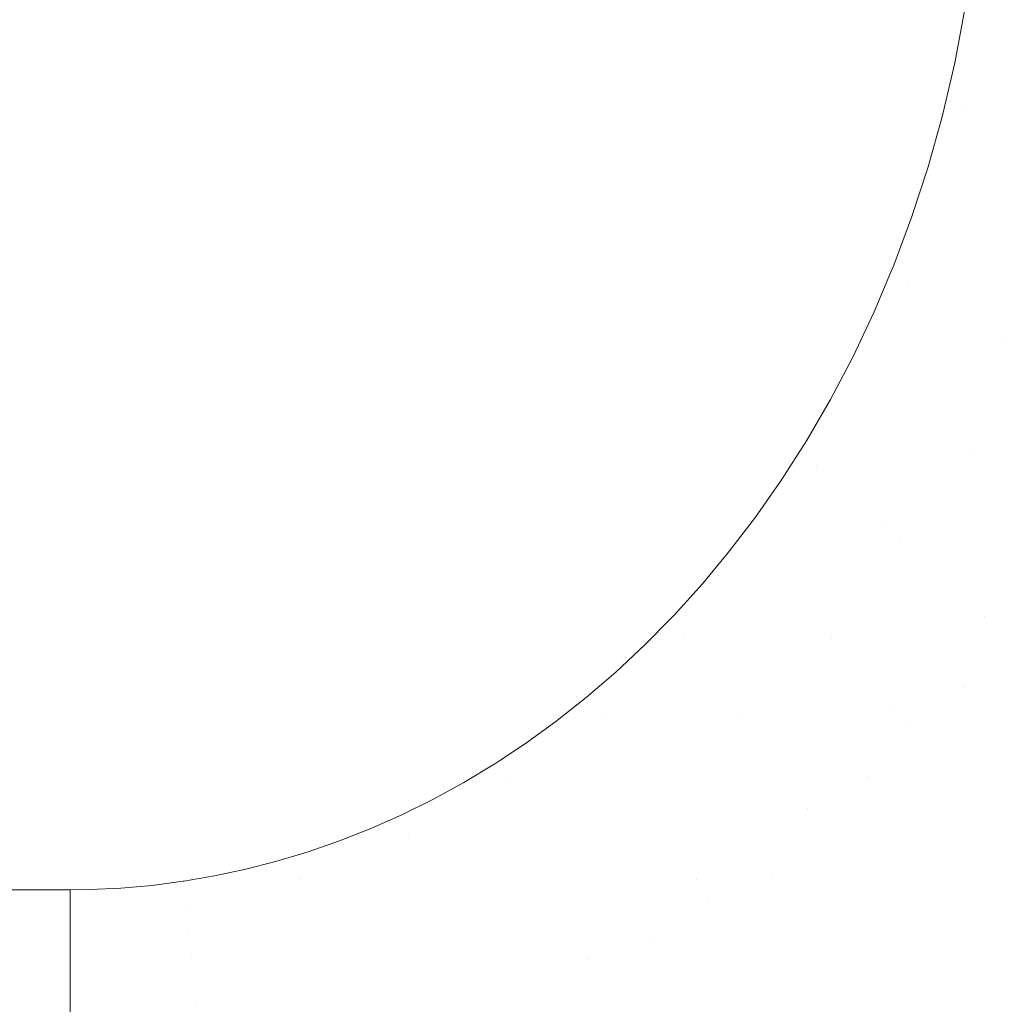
# Model space of a CAD drawing. Header units: centimetres. Extents: x -21.6 to 22.7, y 4.2 to 6.
# Tile 207 of 256: x 7.6651 to 7.7541, y 4.5898 to 4.6795. Entities that reach past the tile are written whole.
import ezdxf

# ---------------------------------------------------------------- set-up
doc = ezdxf.new("R2010")
doc.units = ezdxf.units.CM
doc.header["$LTSCALE"] = 2.54
doc.layers.add('Lucido design-1', color=7, linetype='Continuous')

# ---------------------------------------------------------------- blocks, each defined once
blk = doc.blocks.new('Gruppo-3-1')
at = {"color": 7, "linetype": 'Continuous', "lineweight": 9}
blk.add_3dface([(-21.503423, 5.900212, -2276.22217), (-21.503423, 4.300212, -2276.22217), (22.630348, 4.300212, -2276.22217), (22.630348, 5.900212, -2276.22217)], dxfattribs=at)
for points, invisible_edges in [([(22.630348, 5.900212, -2277.02217), (22.630348, 4.300212, -2277.02217), (7.686575, 4.400896, -2277.02217), (7.695257, 4.401786, -2277.02217)], 10), ([(22.630348, 5.900212, -2277.02217), (7.695257, 4.401786, -2277.02217), (7.700788, 4.402588, -2277.02217)], 9), ([(7.700788, 4.402588, -2277.02217), (7.70392, 4.403043, -2277.02217), (22.630348, 5.900212, -2277.02217)], 10), ([(22.630348, 5.900212, -2277.02217), (7.70392, 4.403043, -2277.02217), (7.712563, 4.404668, -2277.02217)], 9), ([(22.630348, 5.900212, -2277.02217), (7.712563, 4.404668, -2277.02217), (7.721183, 4.406664, -2277.02217)], 9), ([(22.630348, 5.900212, -2277.02217), (7.721183, 4.406664, -2277.02217), (7.729779, 4.409037, -2277.02217)], 9), ([(22.630348, 5.900212, -2277.02217), (7.729779, 4.409037, -2277.02217), (7.738348, 4.411789, -2277.02217)], 9), ([(22.630348, 5.900212, -2277.02217), (7.738348, 4.411789, -2277.02217), (7.746887, 4.414929, -2277.02217)], 9), ([(22.630348, 5.900212, -2277.02217), (7.746887, 4.414929, -2277.02217), (7.755389, 4.418463, -2277.02217)], 9), ([(-6.625178, 4.68694, -2276.62217), (7.751945, 4.685398, -2276.62217), (7.751219, 4.680427, -2276.62217), (7.750292, 4.675537, -2276.62217)], 9), ([(7.750292, 4.675537, -2276.62217), (7.749172, 4.670745, -2276.62217), (-6.625178, 4.68694, -2276.62217)], 10), ([(7.749172, 4.670745, -2276.62217), (7.747867, 4.666068, -2276.62217), (-6.625178, 4.68694, -2276.62217)], 10), ([(7.747867, 4.666068, -2276.62217), (7.746389, 4.66152, -2276.62217), (-6.625178, 4.68694, -2276.62217)], 10), ([(7.746389, 4.66152, -2276.62217), (7.744747, 4.657115, -2276.62217), (-6.625178, 4.68694, -2276.62217)], 10), ([(7.744747, 4.657115, -2276.62217), (7.744445, 4.656397, -2276.62217), (-6.625178, 4.68694, -2276.62217)], 10), ([(-6.624864, 4.684194, -2276.62217), (-6.625178, 4.68694, -2276.62217), (7.744445, 4.656397, -2276.62217)], 10), ([(7.750292, 4.675537, -2276.62217), (7.751219, 4.680427, -2276.62217), (7.753955, 4.686643, -2276.622195), (7.751309, 4.671591, -2276.622195)], 14), ([(7.753955, 4.686643, -2276.622195), (7.755799, 4.686346, -2276.622269), (7.753095, 4.670964, -2276.622269), (7.751309, 4.671591, -2276.622195)], 15), ([(7.754895, 4.670332, -2276.622396), (7.753095, 4.670964, -2276.622269), (7.755799, 4.686346, -2276.622269), (7.757657, 4.686046, -2276.622396)], 15), ([(-6.624125, 4.679442, -2276.62217), (-6.624864, 4.684194, -2276.62217), (7.744445, 4.656397, -2276.62217)], 10), ([(7.744445, 4.656397, -2276.62217), (-6.622589, 4.672218, -2276.62217), (-6.623202, 4.674768, -2276.62217), (-6.624125, 4.679442, -2276.62217)], 9), ([(7.751309, 4.671591, -2276.622195), (7.749172, 4.670745, -2276.62217), (7.750292, 4.675537, -2276.62217)], 9), ([(-6.622102, 4.670185, -2276.62217), (-6.622589, 4.672218, -2276.62217), (7.744445, 4.656397, -2276.62217)], 10), ([(7.746389, 4.66152, -2276.62217), (7.747867, 4.666068, -2276.62217), (7.751309, 4.671591, -2276.622195), (7.746116, 4.655419, -2276.622195)], 14), ([(7.751309, 4.671591, -2276.622195), (7.753095, 4.670964, -2276.622269), (7.747788, 4.654438, -2276.622269), (7.746116, 4.655419, -2276.622195)], 15), ([(7.747867, 4.666068, -2276.62217), (7.749172, 4.670745, -2276.62217), (7.751309, 4.671591, -2276.622195)], 10), ([(7.749473, 4.65345, -2276.622396), (7.747788, 4.654438, -2276.622269), (7.753095, 4.670964, -2276.622269), (7.754895, 4.670332, -2276.622396)], 15), ([(-6.620833, 4.665709, -2276.62217), (-6.622102, 4.670185, -2276.62217), (7.744445, 4.656397, -2276.62217)], 10), ([(7.754895, 4.670332, -2276.622396), (7.756707, 4.669696, -2276.622574), (7.75117, 4.652454, -2276.622574), (7.749473, 4.65345, -2276.622396)], 15), ([(7.752878, 4.651453, -2276.622807), (7.75117, 4.652454, -2276.622574), (7.756707, 4.669696, -2276.622574), (7.758531, 4.669056, -2276.622807)], 15), ([(7.758531, 4.669056, -2276.622807), (7.760365, 4.668413, -2276.623095), (7.754595, 4.650446, -2276.623095), (7.752878, 4.651453, -2276.622807)], 15), ([(-6.619404, 4.661351, -2276.62217), (-6.620833, 4.665709, -2276.62217), (7.744445, 4.656397, -2276.62217)], 10), ([(7.744747, 4.657115, -2276.62217), (7.746389, 4.66152, -2276.62217), (7.746116, 4.655419, -2276.622195)], 10), ([(-6.617825, 4.657123, -2276.62217), (-6.619404, 4.661351, -2276.62217), (7.744445, 4.656397, -2276.62217)], 10), ([(-6.616106, 4.653034, -2276.62217), (-6.617825, 4.657123, -2276.62217), (7.744445, 4.656397, -2276.62217)], 10), ([(7.746116, 4.655419, -2276.622195), (7.744445, 4.656397, -2276.62217), (7.744747, 4.657115, -2276.62217)], 9), ([(-6.614256, 4.649091, -2276.62217), (-6.616106, 4.653034, -2276.62217), (7.744445, 4.656397, -2276.62217)], 10), ([(-6.612286, 4.645302, -2276.62217), (-6.614256, 4.649091, -2276.62217), (7.744445, 4.656397, -2276.62217)], 10), ([(7.744445, 4.656397, -2276.62217), (-6.609297, 4.640223, -2276.62217), (-6.610206, 4.64167, -2276.62217), (-6.612286, 4.645302, -2276.62217)], 9), ([(-6.608026, 4.638199, -2276.62217), (-6.609297, 4.640223, -2276.62217), (7.744445, 4.656397, -2276.62217)], 10), ([(-6.605755, 4.634892, -2276.62217), (-6.608026, 4.638199, -2276.62217), (7.744445, 4.656397, -2276.62217)], 10), ([(-6.603404, 4.631749, -2276.62217), (-6.605755, 4.634892, -2276.62217), (7.744445, 4.656397, -2276.62217)], 10), ([(7.744445, 4.656397, -2276.62217), (-6.598463, 4.625925, -2276.62217), (-6.600952, 4.628738, -2276.62217), (-6.603404, 4.631749, -2276.62217)], 9), ([(7.744445, 4.656397, -2276.62217), (-6.59746, 4.624882, -2276.62217), (-6.598463, 4.625925, -2276.62217)], 9), ([(-6.595916, 4.623275, -2276.62217), (-6.59746, 4.624882, -2276.62217), (7.744445, 4.656397, -2276.62217)], 10), ([(-6.593319, 4.620785, -2276.62217), (-6.595916, 4.623275, -2276.62217), (7.744445, 4.656397, -2276.62217)], 10), ([(-6.590679, 4.618452, -2276.62217), (-6.593319, 4.620785, -2276.62217), (7.744445, 4.656397, -2276.62217)], 10), ([(-6.588, 4.616275, -2276.62217), (-6.590679, 4.618452, -2276.62217), (7.744445, 4.656397, -2276.62217)], 10), ([(-6.585288, 4.61425, -2276.62217), (-6.588, 4.616275, -2276.62217), (7.744445, 4.656397, -2276.62217)], 10), ([(-6.582547, 4.612373, -2276.62217), (-6.585288, 4.61425, -2276.62217), (7.744445, 4.656397, -2276.62217)], 10), ([(-6.579782, 4.610643, -2276.62217), (-6.582547, 4.612373, -2276.62217), (7.744445, 4.656397, -2276.62217)], 10), ([(-6.576995, 4.609055, -2276.62217), (-6.579782, 4.610643, -2276.62217), (7.744445, 4.656397, -2276.62217)], 10), ([(-6.57419, 4.607607, -2276.62217), (-6.576995, 4.609055, -2276.62217), (7.744445, 4.656397, -2276.62217)], 10), ([(-6.57137, 4.606296, -2276.62217), (-6.57419, 4.607607, -2276.62217), (7.744445, 4.656397, -2276.62217)], 10), ([(-6.568536, 4.605118, -2276.62217), (-6.57137, 4.606296, -2276.62217), (7.744445, 4.656397, -2276.62217)], 10), ([(7.744445, 4.656397, -2276.62217), (-6.563279, 4.603297, -2276.62217), (-6.565689, 4.604071, -2276.62217), (-6.568536, 4.605118, -2276.62217)], 9), ([(-6.563279, 4.603297, -2276.62217), (7.744445, 4.656397, -2276.62217), (7.669748, 4.600212, -2276.62217), (-6.542823, 4.600212, -2276.62217)], 11), ([(7.671535, 4.600235, -2276.62217), (7.669748, 4.600212, -2276.62217), (7.744445, 4.656397, -2276.62217)], 10), ([(7.674366, 4.600367, -2276.62217), (7.671535, 4.600235, -2276.62217), (7.744445, 4.656397, -2276.62217)], 10), ([(7.677201, 4.600615, -2276.62217), (7.674366, 4.600367, -2276.62217), (7.744445, 4.656397, -2276.62217)], 10), ([(7.744445, 4.656397, -2276.62217), (7.680096, 4.600991, -2276.62217), (7.68004, 4.600982, -2276.62217), (7.677201, 4.600615, -2276.62217)], 9), ([(7.682881, 4.601468, -2276.62217), (7.680096, 4.600991, -2276.62217), (7.744445, 4.656397, -2276.62217)], 10), ([(7.685725, 4.602077, -2276.62217), (7.682881, 4.601468, -2276.62217), (7.744445, 4.656397, -2276.62217)], 10), ([(7.744445, 4.656397, -2276.62217), (7.690202, 4.603303, -2276.62217), (7.688571, 4.60281, -2276.62217), (7.685725, 4.602077, -2276.62217)], 9), ([(7.691417, 4.60367, -2276.62217), (7.690202, 4.603303, -2276.62217), (7.744445, 4.656397, -2276.62217)], 10), ([(7.694262, 4.604661, -2276.62217), (7.691417, 4.60367, -2276.62217), (7.744445, 4.656397, -2276.62217)], 10), ([(7.697105, 4.605784, -2276.62217), (7.694262, 4.604661, -2276.62217), (7.744445, 4.656397, -2276.62217)], 10), ([(7.699943, 4.607045, -2276.62217), (7.697105, 4.605784, -2276.62217), (7.744445, 4.656397, -2276.62217)], 10), ([(7.702774, 4.608446, -2276.62217), (7.699943, 4.607045, -2276.62217), (7.744445, 4.656397, -2276.62217)], 10), ([(7.705596, 4.609992, -2276.62217), (7.702774, 4.608446, -2276.62217), (7.744445, 4.656397, -2276.62217)], 10), ([(7.744445, 4.656397, -2276.62217), (7.708855, 4.611985, -2276.62217), (7.708406, 4.611687, -2276.62217), (7.705596, 4.609992, -2276.62217)], 9), ([(7.711198, 4.613536, -2276.62217), (7.708855, 4.611985, -2276.62217), (7.744445, 4.656397, -2276.62217)], 10), ([(7.71397, 4.615542, -2276.62217), (7.711198, 4.613536, -2276.62217), (7.744445, 4.656397, -2276.62217)], 10), ([(7.716716, 4.61771, -2276.62217), (7.71397, 4.615542, -2276.62217), (7.744445, 4.656397, -2276.62217)], 10), ([(7.71943, 4.620045, -2276.62217), (7.716716, 4.61771, -2276.62217), (7.744445, 4.656397, -2276.62217)], 10), ([(7.744445, 4.656397, -2276.62217), (7.724392, 4.624876, -2276.62217), (7.722107, 4.622549, -2276.62217), (7.71943, 4.620045, -2276.62217)], 9), ([(7.727315, 4.628082, -2276.62217), (7.724738, 4.625228, -2276.62217), (7.724392, 4.624876, -2276.62217), (7.744445, 4.656397, -2276.62217)], 12), ([(7.729698, 4.63095, -2276.62217), (7.727315, 4.628082, -2276.62217), (7.744445, 4.656397, -2276.62217)], 10), ([(7.732147, 4.634155, -2276.62217), (7.729698, 4.63095, -2276.62217), (7.744445, 4.656397, -2276.62217)], 10), ([(7.734515, 4.637542, -2276.62217), (7.732147, 4.634155, -2276.62217), (7.744445, 4.656397, -2276.62217)], 10), ([(7.736792, 4.641108, -2276.62217), (7.734515, 4.637542, -2276.62217), (7.744445, 4.656397, -2276.62217)], 10), ([(7.738965, 4.644853, -2276.62217), (7.736792, 4.641108, -2276.62217), (7.744445, 4.656397, -2276.62217)], 10), ([(7.744445, 4.656397, -2276.62217), (7.742955, 4.652863, -2276.62217), (7.741023, 4.648773, -2276.62217), (7.738965, 4.644853, -2276.62217)], 8), ([(7.742955, 4.652863, -2276.62217), (7.744445, 4.656397, -2276.62217), (7.746116, 4.655419, -2276.622195)], 10), ([(7.738965, 4.644853, -2276.62217), (7.741023, 4.648773, -2276.62217), (7.746116, 4.655419, -2276.622195), (7.737715, 4.63888, -2276.622195)], 14), ([(7.746116, 4.655419, -2276.622195), (7.747788, 4.654438, -2276.622269), (7.739204, 4.637537, -2276.622269), (7.737715, 4.63888, -2276.622195)], 15), ([(7.741023, 4.648773, -2276.62217), (7.742955, 4.652863, -2276.62217), (7.746116, 4.655419, -2276.622195)], 10), ([(7.740703, 4.636184, -2276.622396), (7.739204, 4.637537, -2276.622269), (7.747788, 4.654438, -2276.622269), (7.749473, 4.65345, -2276.622396)], 15), ([(7.749473, 4.65345, -2276.622396), (7.75117, 4.652454, -2276.622574), (7.742214, 4.634821, -2276.622574), (7.740703, 4.636184, -2276.622396)], 15), ([(7.743734, 4.633449, -2276.622807), (7.742214, 4.634821, -2276.622574), (7.75117, 4.652454, -2276.622574), (7.752878, 4.651453, -2276.622807)], 15), ([(7.752878, 4.651453, -2276.622807), (7.754595, 4.650446, -2276.623095), (7.745262, 4.63207, -2276.623095), (7.743734, 4.633449, -2276.622807)], 15), ([(7.752056, 4.640038, -2276.623439), (7.745262, 4.63207, -2276.623095), (7.754595, 4.650446, -2276.623095)], 11), ([(7.754595, 4.650446, -2276.623095), (7.75632, 4.649434, -2276.623439), (7.752056, 4.640038, -2276.623439)], 11), ([(7.752056, 4.640038, -2276.623439), (7.75632, 4.649434, -2276.623439), (7.758052, 4.648418, -2276.623839), (7.753702, 4.638834, -2276.623839)], 15), ([(7.755353, 4.637627, -2276.624298), (7.753702, 4.638834, -2276.623839), (7.758052, 4.648418, -2276.623839), (7.759789, 4.647399, -2276.624298)], 15), ([(7.737715, 4.63888, -2276.622195), (7.736792, 4.641108, -2276.62217), (7.738965, 4.644853, -2276.62217)], 9), ([(7.734515, 4.637542, -2276.62217), (7.736792, 4.641108, -2276.62217), (7.737715, 4.63888, -2276.622195)], 10), ([(7.752056, 4.640038, -2276.623439), (7.746797, 4.630685, -2276.623439), (7.745262, 4.63207, -2276.623095)], 11), ([(7.753702, 4.638834, -2276.623839), (7.748338, 4.629294, -2276.623839), (7.746797, 4.630685, -2276.623439), (7.752056, 4.640038, -2276.623439)], 15), ([(7.729698, 4.63095, -2276.62217), (7.732147, 4.634155, -2276.62217), (7.737715, 4.63888, -2276.622195), (7.725611, 4.623197, -2276.622195)], 14), ([(7.737715, 4.63888, -2276.622195), (7.739204, 4.637537, -2276.622269), (7.726835, 4.621511, -2276.622269), (7.725611, 4.623197, -2276.622195)], 15), ([(7.732147, 4.634155, -2276.62217), (7.734515, 4.637542, -2276.62217), (7.737715, 4.63888, -2276.622195)], 10), ([(7.749884, 4.627899, -2276.624298), (7.748338, 4.629294, -2276.623839), (7.753702, 4.638834, -2276.623839), (7.755353, 4.637627, -2276.624298)], 15), ([(7.728068, 4.619811, -2276.622396), (7.726835, 4.621511, -2276.622269), (7.739204, 4.637537, -2276.622269), (7.740703, 4.636184, -2276.622396)], 15), ([(7.755353, 4.637627, -2276.624298), (7.757008, 4.636417, -2276.624816), (7.751433, 4.626502, -2276.624816), (7.749884, 4.627899, -2276.624298)], 15), ([(7.752984, 4.625102, -2276.625393), (7.751433, 4.626502, -2276.624816), (7.757008, 4.636417, -2276.624816), (7.758665, 4.635206, -2276.625393)], 15), ([(7.740703, 4.636184, -2276.622396), (7.742214, 4.634821, -2276.622574), (7.729309, 4.6181, -2276.622574), (7.728068, 4.619811, -2276.622396)], 15), ([(7.730558, 4.616377, -2276.622807), (7.729309, 4.6181, -2276.622574), (7.742214, 4.634821, -2276.622574), (7.743734, 4.633449, -2276.622807)], 15), ([(7.758665, 4.635206, -2276.625393), (7.760322, 4.633995, -2276.62603), (7.754535, 4.623703, -2276.62603), (7.752984, 4.625102, -2276.625393)], 15), ([(7.739072, 4.623134, -2276.623095), (7.730558, 4.616377, -2276.622807), (7.743734, 4.633449, -2276.622807)], 11), ([(7.743734, 4.633449, -2276.622807), (7.745262, 4.63207, -2276.623095), (7.739072, 4.623134, -2276.623095)], 11), ([(7.739072, 4.623134, -2276.623095), (7.745262, 4.63207, -2276.623095), (7.746797, 4.630685, -2276.623439), (7.740482, 4.621567, -2276.623439)], 15), ([(7.727315, 4.628082, -2276.62217), (7.729698, 4.63095, -2276.62217), (7.725611, 4.623197, -2276.622195)], 10), ([(7.740482, 4.621567, -2276.623439), (7.746797, 4.630685, -2276.623439), (7.748338, 4.629294, -2276.623839), (7.741897, 4.619994, -2276.623839)], 15), ([(7.743316, 4.618416, -2276.624298), (7.741897, 4.619994, -2276.623839), (7.748338, 4.629294, -2276.623839), (7.749884, 4.627899, -2276.624298)], 15), ([(7.725611, 4.623197, -2276.622195), (7.724738, 4.625228, -2276.62217), (7.727315, 4.628082, -2276.62217)], 9), ([(7.749884, 4.627899, -2276.624298), (7.751433, 4.626502, -2276.624816), (7.744738, 4.616835, -2276.624816), (7.743316, 4.618416, -2276.624298)], 15), ([(7.746161, 4.615252, -2276.625393), (7.744738, 4.616835, -2276.624816), (7.751433, 4.626502, -2276.624816), (7.752984, 4.625102, -2276.625393)], 15), ([(7.722107, 4.622549, -2276.62217), (7.724392, 4.624876, -2276.62217), (7.725611, 4.623197, -2276.622195)], 10), ([(7.725611, 4.623197, -2276.622195), (7.724392, 4.624876, -2276.62217), (7.724738, 4.625228, -2276.62217)], 9), ([(7.751209, 4.618639, -2276.62603), (7.746161, 4.615252, -2276.625393), (7.752984, 4.625102, -2276.625393)], 11), ([(7.752984, 4.625102, -2276.625393), (7.754535, 4.623703, -2276.62603), (7.751209, 4.618639, -2276.62603)], 11), ([(7.71943, 4.620045, -2276.62217), (7.722107, 4.622549, -2276.62217), (7.725611, 4.623197, -2276.622195), (7.718123, 4.616181, -2276.622195)], 14), ([(7.725611, 4.623197, -2276.622195), (7.726835, 4.621511, -2276.622269), (7.719182, 4.614341, -2276.622269), (7.718123, 4.616181, -2276.622195)], 15), ([(7.739072, 4.623134, -2276.623095), (7.731814, 4.614646, -2276.623095), (7.730558, 4.616377, -2276.622807)], 11), ([(7.740482, 4.621567, -2276.623439), (7.733076, 4.612906, -2276.623439), (7.731814, 4.614646, -2276.623095), (7.739072, 4.623134, -2276.623095)], 15), ([(7.751209, 4.618639, -2276.62603), (7.754535, 4.623703, -2276.62603), (7.756085, 4.622304, -2276.626728), (7.752698, 4.617147, -2276.626728)], 15), ([(7.752698, 4.617147, -2276.626728), (7.756085, 4.622304, -2276.626728), (7.757633, 4.620907, -2276.627487), (7.754185, 4.615658, -2276.627487)], 15), ([(7.72025, 4.612486, -2276.622396), (7.719182, 4.614341, -2276.622269), (7.726835, 4.621511, -2276.622269), (7.728068, 4.619811, -2276.622396)], 15), ([(7.741897, 4.619994, -2276.623839), (7.734343, 4.61116, -2276.623839), (7.733076, 4.612906, -2276.623439), (7.740482, 4.621567, -2276.623439)], 15), ([(7.718123, 4.616181, -2276.622195), (7.716716, 4.61771, -2276.62217), (7.71943, 4.620045, -2276.62217)], 9), ([(7.728068, 4.619811, -2276.622396), (7.729309, 4.6181, -2276.622574), (7.721325, 4.610619, -2276.622574), (7.72025, 4.612486, -2276.622396)], 15), ([(7.735613, 4.609409, -2276.624298), (7.734343, 4.61116, -2276.623839), (7.741897, 4.619994, -2276.623839), (7.743316, 4.618416, -2276.624298)], 15), ([(7.743316, 4.618416, -2276.624298), (7.744738, 4.616835, -2276.624816), (7.736886, 4.607653, -2276.624816), (7.735613, 4.609409, -2276.624298)], 15), ([(7.751209, 4.618639, -2276.62603), (7.747585, 4.613668, -2276.62603), (7.746161, 4.615252, -2276.625393)], 11), ([(7.752698, 4.617147, -2276.626728), (7.749008, 4.612086, -2276.626728), (7.747585, 4.613668, -2276.62603), (7.751209, 4.618639, -2276.62603)], 15), ([(7.71397, 4.615542, -2276.62217), (7.716716, 4.61771, -2276.62217), (7.718123, 4.616181, -2276.622195)], 10), ([(7.722407, 4.60874, -2276.622807), (7.721325, 4.610619, -2276.622574), (7.729309, 4.6181, -2276.622574), (7.730558, 4.616377, -2276.622807)], 15), ([(7.742309, 4.610496, -2276.625393), (7.736886, 4.607653, -2276.624816), (7.744738, 4.616835, -2276.624816)], 11), ([(7.744738, 4.616835, -2276.624816), (7.746161, 4.615252, -2276.625393), (7.742309, 4.610496, -2276.625393)], 11), ([(7.754185, 4.615658, -2276.627487), (7.750429, 4.610506, -2276.627487), (7.749008, 4.612086, -2276.626728), (7.752698, 4.617147, -2276.626728)], 15), ([(7.711198, 4.613536, -2276.62217), (7.71397, 4.615542, -2276.62217), (7.718123, 4.616181, -2276.622195), (7.709729, 4.610018, -2276.622195)], 14), ([(7.718123, 4.616181, -2276.622195), (7.719182, 4.614341, -2276.622269), (7.710604, 4.608043, -2276.622269), (7.709729, 4.610018, -2276.622195)], 15), ([(7.730558, 4.616377, -2276.622807), (7.731814, 4.614646, -2276.623095), (7.723495, 4.606851, -2276.623095), (7.722407, 4.60874, -2276.622807)], 15), ([(7.755668, 4.614173, -2276.628308), (7.751846, 4.608931, -2276.628308), (7.750429, 4.610506, -2276.627487), (7.754185, 4.615658, -2276.627487)], 15), ([(7.742309, 4.610496, -2276.625393), (7.746161, 4.615252, -2276.625393), (7.747585, 4.613668, -2276.62603), (7.743661, 4.608824, -2276.62603)], 15), ([(7.711486, 4.606053, -2276.622396), (7.710604, 4.608043, -2276.622269), (7.719182, 4.614341, -2276.622269), (7.72025, 4.612486, -2276.622396)], 15), ([(7.724587, 4.604952, -2276.623439), (7.723495, 4.606851, -2276.623095), (7.731814, 4.614646, -2276.623095), (7.733076, 4.612906, -2276.623439)], 15), ([(7.757146, 4.612693, -2276.629191), (7.753258, 4.607361, -2276.629191), (7.751846, 4.608931, -2276.628308), (7.755668, 4.614173, -2276.628308)], 15), ([(7.709729, 4.610018, -2276.622195), (7.708855, 4.611985, -2276.62217), (7.711198, 4.613536, -2276.62217)], 9), ([(7.743661, 4.608824, -2276.62603), (7.747585, 4.613668, -2276.62603), (7.749008, 4.612086, -2276.626728), (7.745013, 4.607153, -2276.626728)], 15), ([(7.72025, 4.612486, -2276.622396), (7.721325, 4.610619, -2276.622574), (7.712375, 4.604048, -2276.622574), (7.711486, 4.606053, -2276.622396)], 15), ([(7.733076, 4.612906, -2276.623439), (7.734343, 4.61116, -2276.623839), (7.725684, 4.603047, -2276.623839), (7.724587, 4.604952, -2276.623439)], 15), ([(7.745013, 4.607153, -2276.626728), (7.749008, 4.612086, -2276.626728), (7.750429, 4.610506, -2276.627487), (7.746362, 4.605485, -2276.627487)], 15), ([(7.754664, 4.605798, -2276.630136), (7.753258, 4.607361, -2276.629191), (7.757146, 4.612693, -2276.629191), (7.758617, 4.611221, -2276.630136)], 15), ([(7.705596, 4.609992, -2276.62217), (7.708406, 4.611687, -2276.62217), (7.709729, 4.610018, -2276.622195)], 10), ([(7.708406, 4.611687, -2276.62217), (7.708855, 4.611985, -2276.62217), (7.709729, 4.610018, -2276.622195)], 10), ([(7.726784, 4.601136, -2276.624298), (7.725684, 4.603047, -2276.623839), (7.734343, 4.61116, -2276.623839), (7.735613, 4.609409, -2276.624298)], 15), ([(7.713269, 4.602031, -2276.622807), (7.712375, 4.604048, -2276.622574), (7.721325, 4.610619, -2276.622574), (7.722407, 4.60874, -2276.622807)], 15), ([(7.742309, 4.610496, -2276.625393), (7.738161, 4.605896, -2276.625393), (7.736886, 4.607653, -2276.624816)], 11), ([(7.743661, 4.608824, -2276.62603), (7.739436, 4.604138, -2276.62603), (7.738161, 4.605896, -2276.625393), (7.742309, 4.610496, -2276.625393)], 15), ([(7.746362, 4.605485, -2276.627487), (7.750429, 4.610506, -2276.627487), (7.751846, 4.608931, -2276.628308), (7.747707, 4.603821, -2276.628308)], 15), ([(7.702774, 4.608446, -2276.62217), (7.705596, 4.609992, -2276.62217), (7.709729, 4.610018, -2276.622195), (7.700525, 4.604936, -2276.622195)], 14), ([(7.709729, 4.610018, -2276.622195), (7.710604, 4.608043, -2276.622269), (7.701199, 4.602849, -2276.622269), (7.700525, 4.604936, -2276.622195)], 15), ([(7.735613, 4.609409, -2276.624298), (7.736886, 4.607653, -2276.624816), (7.727887, 4.599221, -2276.624816), (7.726784, 4.601136, -2276.624298)], 15), ([(7.722407, 4.60874, -2276.622807), (7.723495, 4.606851, -2276.623095), (7.714168, 4.600004, -2276.623095), (7.713269, 4.602031, -2276.622807)], 15), ([(7.745013, 4.607153, -2276.626728), (7.74071, 4.602382, -2276.626728), (7.739436, 4.604138, -2276.62603), (7.743661, 4.608824, -2276.62603)], 15), ([(7.747707, 4.603821, -2276.628308), (7.751846, 4.608931, -2276.628308), (7.753258, 4.607361, -2276.629191), (7.749048, 4.602163, -2276.629191)], 15), ([(7.700525, 4.604936, -2276.622195), (7.699943, 4.607045, -2276.62217), (7.702774, 4.608446, -2276.62217)], 9), ([(7.701879, 4.600747, -2276.622396), (7.701199, 4.602849, -2276.622269), (7.710604, 4.608043, -2276.622269), (7.711486, 4.606053, -2276.622396)], 15), ([(7.73372, 4.601487, -2276.625393), (7.727887, 4.599221, -2276.624816), (7.736886, 4.607653, -2276.624816)], 11), ([(7.736886, 4.607653, -2276.624816), (7.738161, 4.605896, -2276.625393), (7.73372, 4.601487, -2276.625393)], 11), ([(7.697105, 4.605784, -2276.62217), (7.699943, 4.607045, -2276.62217), (7.700525, 4.604936, -2276.622195)], 10), ([(7.715071, 4.597966, -2276.623439), (7.714168, 4.600004, -2276.623095), (7.723495, 4.606851, -2276.623095), (7.724587, 4.604952, -2276.623439)], 15), ([(7.746362, 4.605485, -2276.627487), (7.741982, 4.600628, -2276.627487), (7.74071, 4.602382, -2276.626728), (7.745013, 4.607153, -2276.626728)], 15), ([(7.750383, 4.600513, -2276.630136), (7.749048, 4.602163, -2276.629191), (7.753258, 4.607361, -2276.629191), (7.754664, 4.605798, -2276.630136)], 15), ([(7.694262, 4.604661, -2276.62217), (7.697105, 4.605784, -2276.62217), (7.700525, 4.604936, -2276.622195), (7.690661, 4.601138, -2276.622195)], 14), ([(7.711486, 4.606053, -2276.622396), (7.712375, 4.604048, -2276.622574), (7.702563, 4.598629, -2276.622574), (7.701879, 4.600747, -2276.622396)], 15), ([(7.73372, 4.601487, -2276.625393), (7.738161, 4.605896, -2276.625393), (7.739436, 4.604138, -2276.62603), (7.734912, 4.599647, -2276.62603)], 15), ([(7.754664, 4.605798, -2276.630136), (7.756061, 4.604245, -2276.631143), (7.75171, 4.598873, -2276.631143), (7.750383, 4.600513, -2276.630136)], 15), ([(7.700525, 4.604936, -2276.622195), (7.701199, 4.602849, -2276.622269), (7.691119, 4.598968, -2276.622269), (7.690661, 4.601138, -2276.622195)], 15), ([(7.724587, 4.604952, -2276.623439), (7.725684, 4.603047, -2276.623839), (7.715978, 4.595921, -2276.623839), (7.715071, 4.597966, -2276.623439)], 15), ([(7.747707, 4.603821, -2276.628308), (7.743251, 4.598879, -2276.628308), (7.741982, 4.600628, -2276.627487), (7.746362, 4.605485, -2276.627487)], 15), ([(7.691417, 4.60367, -2276.62217), (7.694262, 4.604661, -2276.62217), (7.690661, 4.601138, -2276.622195)], 10), ([(7.703251, 4.596499, -2276.622807), (7.702563, 4.598629, -2276.622574), (7.712375, 4.604048, -2276.622574), (7.713269, 4.602031, -2276.622807)], 15), ([(7.736103, 4.597808, -2276.626728), (7.734912, 4.599647, -2276.62603), (7.739436, 4.604138, -2276.62603), (7.74071, 4.602382, -2276.626728)], 15), ([(7.753027, 4.597244, -2276.632211), (7.75171, 4.598873, -2276.631143), (7.756061, 4.604245, -2276.631143), (7.757449, 4.602702, -2276.632211)], 15), ([(7.688571, 4.60281, -2276.62217), (7.690202, 4.603303, -2276.62217), (7.690661, 4.601138, -2276.622195)], 10), ([(7.690661, 4.601138, -2276.622195), (7.690202, 4.603303, -2276.62217), (7.691417, 4.60367, -2276.62217)], 9), ([(7.749048, 4.602163, -2276.629191), (7.744515, 4.597136, -2276.629191), (7.743251, 4.598879, -2276.628308), (7.747707, 4.603821, -2276.628308)], 15), ([(7.685725, 4.602077, -2276.62217), (7.688571, 4.60281, -2276.62217), (7.690661, 4.601138, -2276.622195)], 10), ([(7.69158, 4.596782, -2276.622396), (7.691119, 4.598968, -2276.622269), (7.701199, 4.602849, -2276.622269), (7.701879, 4.600747, -2276.622396)], 15), ([(7.716887, 4.59387, -2276.624298), (7.715978, 4.595921, -2276.623839), (7.725684, 4.603047, -2276.623839), (7.726784, 4.601136, -2276.624298)], 15), ([(7.74071, 4.602382, -2276.626728), (7.741982, 4.600628, -2276.627487), (7.737293, 4.595973, -2276.627487), (7.736103, 4.597808, -2276.626728)], 15), ([(7.757449, 4.602702, -2276.632211), (7.758825, 4.601171, -2276.633342), (7.754335, 4.595627, -2276.633342), (7.753027, 4.597244, -2276.632211)], 15), ([(7.680326, 4.598788, -2276.622195), (7.680096, 4.600991, -2276.62217), (7.682881, 4.601468, -2276.62217)], 9), ([(7.682881, 4.601468, -2276.62217), (7.685725, 4.602077, -2276.62217), (7.690661, 4.601138, -2276.622195), (7.680326, 4.598788, -2276.622195)], 14), ([(7.713269, 4.602031, -2276.622807), (7.714168, 4.600004, -2276.623095), (7.703943, 4.594357, -2276.623095), (7.703251, 4.596499, -2276.622807)], 15), ([(7.73372, 4.601487, -2276.625393), (7.728991, 4.597304, -2276.625393), (7.727887, 4.599221, -2276.624816)], 11), ([(7.734912, 4.599647, -2276.62603), (7.730095, 4.595386, -2276.62603), (7.728991, 4.597304, -2276.625393), (7.73372, 4.601487, -2276.625393)], 15), ([(7.745773, 4.595402, -2276.630136), (7.744515, 4.597136, -2276.629191), (7.749048, 4.602163, -2276.629191), (7.750383, 4.600513, -2276.630136)], 15), ([(7.674366, 4.600367, -2276.62217), (7.677201, 4.600615, -2276.62217), (7.680326, 4.598788, -2276.622195), (7.669748, 4.597993, -2276.622218)], 14), ([(7.677201, 4.600615, -2276.62217), (7.68004, 4.600982, -2276.62217), (7.680326, 4.598788, -2276.622195)], 10), ([(7.68004, 4.600982, -2276.62217), (7.680096, 4.600991, -2276.62217), (7.680326, 4.598788, -2276.622195)], 10), ([(7.690661, 4.601138, -2276.622195), (7.691119, 4.598968, -2276.622269), (7.680558, 4.596567, -2276.622269), (7.680326, 4.598788, -2276.622195)], 15), ([(7.701879, 4.600747, -2276.622396), (7.702563, 4.598629, -2276.622574), (7.692045, 4.59458, -2276.622574), (7.69158, 4.596782, -2276.622396)], 15), ([(7.722973, 4.595372, -2276.624816), (7.716887, 4.59387, -2276.624298), (7.726784, 4.601136, -2276.624298)], 11), ([(7.726784, 4.601136, -2276.624298), (7.727887, 4.599221, -2276.624816), (7.722973, 4.595372, -2276.624816)], 11), ([(7.738479, 4.594142, -2276.628308), (7.737293, 4.595973, -2276.627487), (7.741982, 4.600628, -2276.627487), (7.743251, 4.598879, -2276.628308)], 15), ([(7.750383, 4.600513, -2276.630136), (7.75171, 4.598873, -2276.631143), (7.747024, 4.593677, -2276.631143), (7.745773, 4.595402, -2276.630136)], 15), ([(-6.542823, 4.597993, -2276.622218), (-6.542823, 4.600212, -2276.62217), (7.669748, 4.600212, -2276.62217), (7.669748, 4.597993, -2276.622218)], 8), ([(7.671535, 4.600235, -2276.62217), (7.674366, 4.600367, -2276.62217), (7.669748, 4.597993, -2276.622218)], 10), ([(7.669748, 4.597993, -2276.622218), (7.669748, 4.600212, -2276.62217), (7.671535, 4.600235, -2276.62217)], 8), ([(7.704638, 4.592204, -2276.623439), (7.703943, 4.594357, -2276.623095), (7.714168, 4.600004, -2276.623095), (7.715071, 4.597966, -2276.623439)], 15), ([(7.731198, 4.593469, -2276.626728), (7.730095, 4.595386, -2276.62603), (7.734912, 4.599647, -2276.62603), (7.736103, 4.597808, -2276.626728)], 15), ([(7.669748, 4.597993, -2276.622218), (7.680326, 4.598788, -2276.622195), (7.680558, 4.596567, -2276.622269)], 11), ([(7.680791, 4.594329, -2276.622396), (7.680558, 4.596567, -2276.622269), (7.691119, 4.598968, -2276.622269), (7.69158, 4.596782, -2276.622396)], 15), ([(7.692513, 4.592364, -2276.622807), (7.692045, 4.59458, -2276.622574), (7.702563, 4.598629, -2276.622574), (7.703251, 4.596499, -2276.622807)], 15), ([(7.722973, 4.595372, -2276.624816), (7.727887, 4.599221, -2276.624816), (7.728991, 4.597304, -2276.625393), (7.723983, 4.593382, -2276.625393)], 15), ([(7.743251, 4.598879, -2276.628308), (7.744515, 4.597136, -2276.629191), (7.739661, 4.592318, -2276.629191), (7.738479, 4.594142, -2276.628308)], 15), ([(7.748267, 4.591964, -2276.632211), (7.747024, 4.593677, -2276.631143), (7.75171, 4.598873, -2276.631143), (7.753027, 4.597244, -2276.632211)], 15), ([(7.669748, 4.597993, -2276.622218), (7.669748, 4.59585, -2276.622265), (-6.542823, 4.59585, -2276.622265), (-6.542823, 4.597993, -2276.622218)], 10), ([(7.680558, 4.596567, -2276.622269), (7.669748, 4.59585, -2276.622265), (7.669748, 4.597993, -2276.622218)], 9), ([(7.715071, 4.597966, -2276.623439), (7.715978, 4.595921, -2276.623839), (7.705336, 4.590044, -2276.623839), (7.704638, 4.592204, -2276.623439)], 15), ([(7.736103, 4.597808, -2276.626728), (7.737293, 4.595973, -2276.627487), (7.732299, 4.591556, -2276.627487), (7.731198, 4.593469, -2276.626728)], 15), ([(7.723983, 4.593382, -2276.625393), (7.728991, 4.597304, -2276.625393), (7.730095, 4.595386, -2276.62603), (7.724994, 4.591391, -2276.62603)], 15), ([(7.740838, 4.590502, -2276.630136), (7.739661, 4.592318, -2276.629191), (7.744515, 4.597136, -2276.629191), (7.745773, 4.595402, -2276.630136)], 15), ([(7.753027, 4.597244, -2276.632211), (7.754335, 4.595627, -2276.633342), (7.749499, 4.590265, -2276.633342), (7.748267, 4.591964, -2276.632211)], 15), ([(7.669748, 4.59585, -2276.622265), (7.680558, 4.596567, -2276.622269), (7.680791, 4.594329, -2276.622396)], 11), ([(7.69158, 4.596782, -2276.622396), (7.692045, 4.59458, -2276.622574), (7.681027, 4.592075, -2276.622574), (7.680791, 4.594329, -2276.622396)], 15), ([(7.703251, 4.596499, -2276.622807), (7.703943, 4.594357, -2276.623095), (7.692983, 4.590137, -2276.623095), (7.692513, 4.592364, -2276.622807)], 15), ([(7.706036, 4.587877, -2276.624298), (7.705336, 4.590044, -2276.623839), (7.715978, 4.595921, -2276.623839), (7.716887, 4.59387, -2276.624298)], 15), ([(7.733398, 4.589647, -2276.628308), (7.732299, 4.591556, -2276.627487), (7.737293, 4.595973, -2276.627487), (7.738479, 4.594142, -2276.628308)], 15), ([(7.669748, 4.59585, -2276.622265), (7.669748, 4.591496, -2276.62255), (-6.542823, 4.591496, -2276.62255), (-6.542823, 4.5935, -2276.622419)], 10), ([(-6.542823, 4.5935, -2276.622419), (-6.542823, 4.59585, -2276.622265), (7.669748, 4.59585, -2276.622265)], 10), ([(7.680791, 4.594329, -2276.622396), (7.669748, 4.591496, -2276.62255), (7.669748, 4.59585, -2276.622265)], 9), ([(7.722973, 4.595372, -2276.624816), (7.717798, 4.591814, -2276.624816), (7.716887, 4.59387, -2276.624298)], 11), ([(7.723983, 4.593382, -2276.625393), (7.71871, 4.589757, -2276.625393), (7.717798, 4.591814, -2276.624816), (7.722973, 4.595372, -2276.624816)], 15), ([(7.726004, 4.589401, -2276.626728), (7.724994, 4.591391, -2276.62603), (7.730095, 4.595386, -2276.62603), (7.731198, 4.593469, -2276.626728)], 15), ([(7.745773, 4.595402, -2276.630136), (7.747024, 4.593677, -2276.631143), (7.742007, 4.588697, -2276.631143), (7.740838, 4.590502, -2276.630136)], 15), ([(7.75072, 4.588581, -2276.634533), (7.749499, 4.590265, -2276.633342), (7.754335, 4.595627, -2276.633342), (7.75563, 4.594026, -2276.634533)], 15), ([(7.680791, 4.594329, -2276.622396), (7.681027, 4.592075, -2276.622574), (7.669748, 4.591496, -2276.62255)], 11), ([(7.681263, 4.589807, -2276.622807), (7.681027, 4.592075, -2276.622574), (7.692045, 4.59458, -2276.622574), (7.692513, 4.592364, -2276.622807)], 15), ([(7.693455, 4.587899, -2276.623439), (7.692983, 4.590137, -2276.623095), (7.703943, 4.594357, -2276.623095), (7.704638, 4.592204, -2276.623439)], 15), ([(7.738479, 4.594142, -2276.628308), (7.739661, 4.592318, -2276.629191), (7.734493, 4.587746, -2276.629191), (7.733398, 4.589647, -2276.628308)], 15), ([(7.712379, 4.588582, -2276.624816), (7.706036, 4.587877, -2276.624298), (7.716887, 4.59387, -2276.624298)], 11), ([(7.716887, 4.59387, -2276.624298), (7.717798, 4.591814, -2276.624816), (7.712379, 4.588582, -2276.624816)], 11), ([(7.724994, 4.591391, -2276.62603), (7.719623, 4.587698, -2276.62603), (7.71871, 4.589757, -2276.625393), (7.723983, 4.593382, -2276.625393)], 15), ([(7.731198, 4.593469, -2276.626728), (7.732299, 4.591556, -2276.627487), (7.727012, 4.587415, -2276.627487), (7.726004, 4.589401, -2276.626728)], 15), ([(7.743169, 4.586904, -2276.632211), (7.742007, 4.588697, -2276.631143), (7.747024, 4.593677, -2276.631143), (7.748267, 4.591964, -2276.632211)], 15), ([(7.75563, 4.594026, -2276.634533), (7.756912, 4.59244, -2276.635786), (7.751929, 4.586915, -2276.635786), (7.75072, 4.588581, -2276.634533)], 15), ([(7.692513, 4.592364, -2276.622807), (7.692983, 4.590137, -2276.623095), (7.681501, 4.587526, -2276.623095), (7.681263, 4.589807, -2276.622807)], 15), ([(7.755697, 4.588044, -2276.637098), (7.751929, 4.586915, -2276.635786), (7.756912, 4.59244, -2276.635786)], 11), ([(7.669748, 4.591496, -2276.62255), (7.669748, 4.587159, -2276.623025), (-6.542823, 4.587159, -2276.623025), (-6.542823, 4.591227, -2276.62258)], 10), ([(-6.542823, 4.591227, -2276.62258), (-6.542823, 4.591496, -2276.62255), (7.669748, 4.591496, -2276.62255)], 10), ([(7.669748, 4.591496, -2276.62255), (7.681027, 4.592075, -2276.622574), (7.681263, 4.589807, -2276.622807)], 11), ([(7.681263, 4.589807, -2276.622807), (7.669748, 4.587159, -2276.623025), (7.669748, 4.591496, -2276.62255)], 9), ([(7.704638, 4.592204, -2276.623439), (7.705336, 4.590044, -2276.623839), (7.69393, 4.585653, -2276.623839), (7.693455, 4.587899, -2276.623439)], 15), ([(7.712379, 4.588582, -2276.624816), (7.717798, 4.591814, -2276.624816), (7.71871, 4.589757, -2276.625393), (7.713189, 4.586462, -2276.625393)], 15), ([(7.728018, 4.585434, -2276.628308), (7.727012, 4.587415, -2276.627487), (7.732299, 4.591556, -2276.627487), (7.733398, 4.589647, -2276.628308)], 15), ([(7.735582, 4.585853, -2276.630136), (7.734493, 4.587746, -2276.629191), (7.739661, 4.592318, -2276.629191), (7.740838, 4.590502, -2276.630136)], 15), ([(7.748267, 4.591964, -2276.632211), (7.749499, 4.590265, -2276.633342), (7.744322, 4.585125, -2276.633342), (7.743169, 4.586904, -2276.632211)], 15), ([(7.720535, 4.585641, -2276.626728), (7.719623, 4.587698, -2276.62603), (7.724994, 4.591391, -2276.62603), (7.726004, 4.589401, -2276.626728)], 15), ([(7.681263, 4.589807, -2276.622807), (7.681501, 4.587526, -2276.623095), (7.669748, 4.587159, -2276.623025)], 11), ([(7.68174, 4.585235, -2276.623439), (7.681501, 4.587526, -2276.623095), (7.692983, 4.590137, -2276.623095), (7.693455, 4.587899, -2276.623439)], 15), ([(7.694405, 4.583399, -2276.624298), (7.69393, 4.585653, -2276.623839), (7.705336, 4.590044, -2276.623839), (7.706036, 4.587877, -2276.624298)], 15), ([(7.740838, 4.590502, -2276.630136), (7.742007, 4.588697, -2276.631143), (7.736666, 4.583972, -2276.631143), (7.735582, 4.585853, -2276.630136)], 15), ([(7.745464, 4.583363, -2276.634533), (7.744322, 4.585125, -2276.633342), (7.749499, 4.590265, -2276.633342), (7.75072, 4.588581, -2276.634533)], 15)]:
    blk.add_3dface(points, dxfattribs=dict(at, invisible_edges=invisible_edges))
blk = doc.blocks.new('Gruppo-4-1')
at = {"color": 7}
blk.add_blockref('Gruppo-3-1', (0, 0), dxfattribs=at)

msp = doc.modelspace()

# ---------------------------------------------------------------- block references
at = {"layer": 'Lucido design-1', "color": 7}
msp.add_blockref('Gruppo-4-1', (0, 0), dxfattribs=at)

doc.saveas('drawing.dxf')
